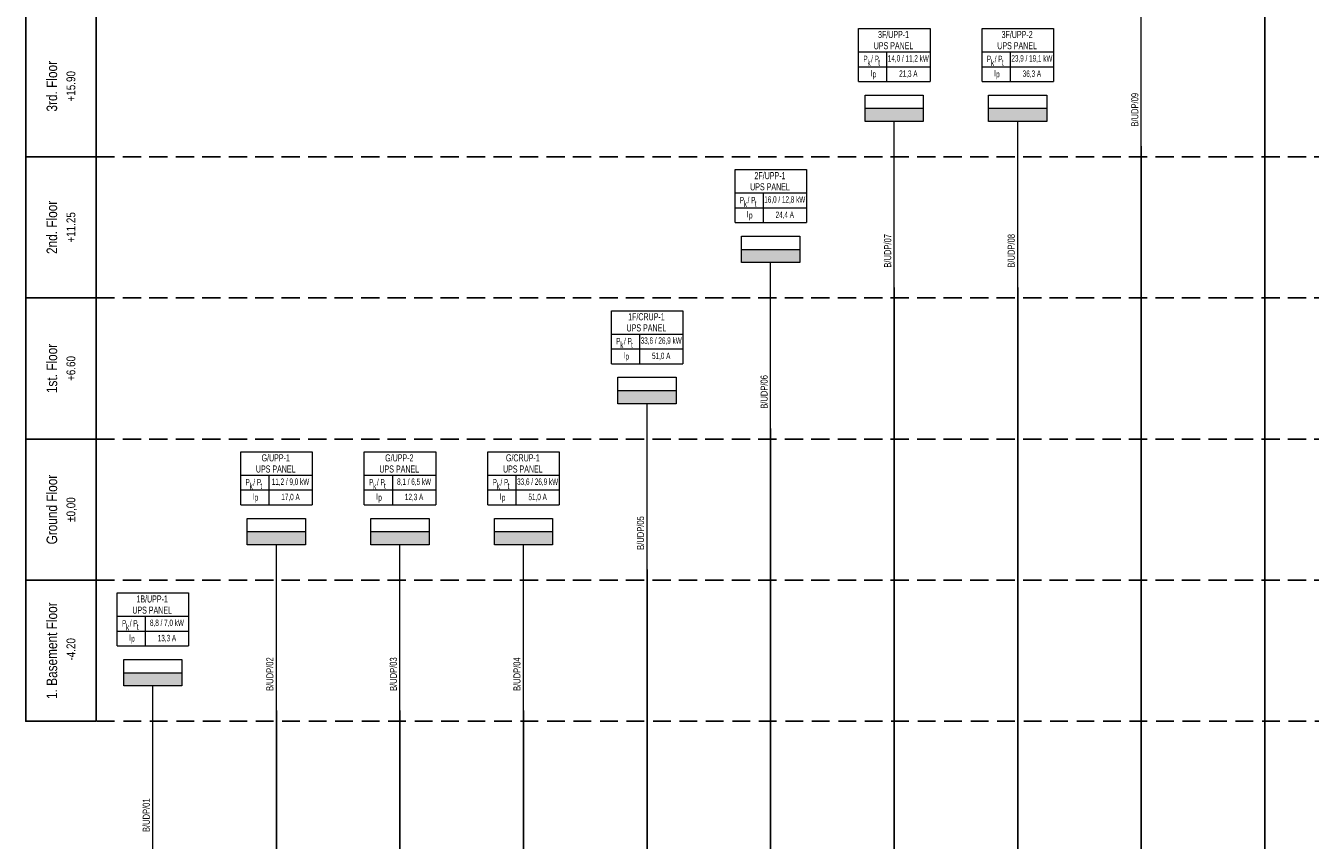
# Model space of a CAD drawing. Header units: millimetres. Extents: x -249865 to 125158, y -30755 to 173378.
# Tile 29 of 34: x 48609 to 84996, y 122171 to 145265. Entities that reach past the tile are written whole.
import ezdxf
from ezdxf.enums import TextEntityAlignment as Align

# ---------------------------------------------------------------- set-up
doc = ezdxf.new("R2010")
doc.units = ezdxf.units.MM
doc.linetypes.add('DASHED', pattern=[0.75, 0.5, -0.25])
for name, color, linetype, lineweight in [('E-TP-CIZIM', 3, 'Continuous', 13), ('E-TP-CIZIM-TEXT', 150, 'Continuous', 13), ('E-YAZI', 7, 'Continuous', 9)]:
    doc.layers.add(name, color=color, linetype=linetype, lineweight=lineweight)
doc.styles.add('EM-TP-ANTET-TT', font='arial.ttf', dxfattribs={"width": 0.8, "height": 150})
doc.styles.add('EM-TP-ANTET-TT1', font='swisscl.ttf', dxfattribs={"width": 0.8})
doc.styles.add('EM-TP-YAZI-SHX', font='swisscl.ttf', dxfattribs={"width": 0.6})

# ---------------------------------------------------------------- blocks, each defined once
blk = doc.blocks.new('*U25')
at = {"linetype": 'DASHED', "ltscale": 100}
blk.add_lwpolyline([(-160, 2670), (4841.9, 2670), (4841.9, 2270), (-160, 2270)], close=True, dxfattribs=at)
at = {"style": 'EM-TP-YAZI-SHX', "width": 0.6, "flags": 9}
blk.add_attdef('YUK', (-118, 2411.7), '', height=10, dxfattribs=at)
blk = doc.blocks.new('VG-PN-KAT2')
blk.add_lwpolyline([(-160, 2270), (-160, 2670), (-360, 2670), (-360, 2270)], close=True)
at = {"style": 'EM-TP-ANTET-TT', "width": 0.8, "flags": 8}
for tag, height, p in [('KAT-ADI', 30, (-261.9, 2470)), ('KAT-KOTU', 25, (-211.9, 2470))]:
    blk.add_attdef(tag, text='', height=height, rotation=90, dxfattribs=at).set_placement(p, align=Align.BOTTOM_CENTER)
blk = doc.blocks.new('VG-PN-AP-YUK-UPP')
at = {"layer": 'E-TP-CIZIM'}
h = blk.add_hatch(color=256, dxfattribs=at)
h.dxf.hatch_style = 1
h.paths.add_polyline_path([(82.4, 470), (82.4, 507.5), (-82.4, 507.5), (-82.4, 470)])
h = blk.add_hatch(color=256, dxfattribs=at)
h.dxf.hatch_style = 1
h.paths.add_polyline_path([(82.4, 470), (82.4, 507.5), (-82.4, 507.5), (-82.4, 470)])
blk.add_line((-82.4, 507.5), (82.4, 507.5), dxfattribs=at)
blk.add_line((-82.4, 507.5), (82.4, 507.5), dxfattribs=at)
at = {"layer": 'E-TP-CIZIM', "linetype": 'Continuous'}
blk.add_line((0, 0), (0, 470), dxfattribs=at)
at = {"layer": 'E-TP-CIZIM', "color": 3}
blk.add_lwpolyline([(-82.4, 545), (82.4, 545), (82.4, 470), (-82.4, 470), (-82.4, 545)], dxfattribs=at)
blk.add_lwpolyline([(-82.4, 545), (82.4, 545), (82.4, 470), (-82.4, 470), (-82.4, 545)], dxfattribs=at)
at = {"style": 'EM-TP-YAZI-SHX', "width": 0.6, "flags": 9}
blk.add_attdef('GEN', text='', height=15, dxfattribs=at).set_placement((30.4, -12.2), align=Align.MIDDLE)
blk = doc.blocks.new('VG-PN-AP-YUK-BILGI')
at = {"layer": 'E-YAZI', "ltscale": 500}
for p, q in [((-100.8, 667.5), (101.5, 667.5)), ((-21.3, 666.6), (-21.3, 583.4)), ((-100.8, 625.5), (101.5, 625.5)), ((-100.8, 583.4), (101.5, 583.4))]:
    blk.add_line(p, q, dxfattribs=at)
blk.add_lwpolyline([(-100.8, 583.4), (-100.8, 733.8), (101.5, 733.8), (101.5, 583.4)], dxfattribs=at)
at = {"layer": 'E-TP-CIZIM-TEXT', "style": 'EM-TP-ANTET-TT1', "width": 0.8}
for s, p in [('P  / P ', (-62.7, 638.5)), ('k', (-71.3, 627.6)), ('t', (-42.7, 628.6)), ('I', (-64.8, 598.3)), ('p', (-56.2, 595.3))]:
    blk.add_text(s, height=18, dxfattribs=at).set_placement(p, align=Align.CENTER)
at = {"layer": 'E-TP-CIZIM-TEXT', "style": 'EM-TP-ANTET-TT1', "width": 0.8, "flags": 12}
for tag, height, p in [('YUK-ADI', 20, (-1.8, 717)), ('YUK-ADI1', 20, (-1.8, 685)), ('GUC', 18, (40.1, 647.9)), ('AKIM', 18, (40.1, 604.2))]:
    blk.add_attdef(tag, text='', height=height, dxfattribs=at).set_placement(p, align=Align.MIDDLE)
at = {"layer": 'E-TP-CIZIM-TEXT', "ltscale": 500, "style": 'EM-TP-YAZI-SHX', "flags": 12}
for tag, p in [('LINYENOT-1', (-8.5, 55.8)), ('LINYENOT-2', (31.5, 55.8))]:
    blk.add_attdef(tag, p, '', height=20, rotation=90, dxfattribs=at)
at = {"layer": 'E-TP-CIZIM-TEXT', "ltscale": 500, "style": 'EM-TP-YAZI-SHX', "width": 0.8, "flags": 9}
blk.add_attdef('GEN', text='', height=20, dxfattribs=at).set_placement((28.4, -26.8), align=Align.MIDDLE)

msp = doc.modelspace()

# ---------------------------------------------------------------- linework, layer by layer
for p, q in [((83709, 121847), (83709, 145847)), ((80209, 121847), (80209, 141847)), ((73209, 121847), (73209, 137847)), ((76709, 121847), (76709, 137847)), ((69709, 121847), (69709, 133847)), ((66209, 121847), (66209, 129847)), ((55709, 121847), (55709, 125847)), ((59209, 121847), (59209, 125847)), ((62709, 121847), (62709, 125847))]:
    msp.add_line(p, q)

# ---------------------------------------------------------------- block references
ref = msp.add_blockref('VG-PN-AP-YUK-BILGI', (80209, 141847), dxfattribs=dict(xscale=10.00000000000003, yscale=10.00000000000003, zscale=10.00000000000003))
ref.add_attrib('LINYENOT-1', 'B/UDP/09', (80124, 142405), dxfattribs={"layer": 'E-TP-CIZIM-TEXT', "ltscale": 500, "height": 200, "rotation": 90, "style": 'EM-TP-YAZI-SHX', "flags": 12})
ref.add_attrib('YUK-ADI', '4F/UPP-1', dxfattribs={"layer": 'E-TP-CIZIM-TEXT', "height": 200, "style": 'EM-TP-ANTET-TT1', "width": 0.8, "flags": 12}).set_placement((80191, 149017), align=Align.MIDDLE)
ref.add_attrib('YUK-ADI1', 'UPS PANEL', dxfattribs={"layer": 'E-TP-CIZIM-TEXT', "height": 200, "style": 'EM-TP-ANTET-TT1', "width": 0.8, "flags": 12}).set_placement((80191, 148697), align=Align.MIDDLE)
ref.add_attrib('GUC', '17,7 / 14,1 kW', dxfattribs={"layer": 'E-TP-CIZIM-TEXT', "height": 180, "style": 'EM-TP-ANTET-TT1', "width": 0.8, "flags": 12}).set_placement((80610, 148326), align=Align.MIDDLE)
ref.add_attrib('AKIM', '26,8 A', dxfattribs={"layer": 'E-TP-CIZIM-TEXT', "height": 180, "style": 'EM-TP-ANTET-TT1', "width": 0.8, "flags": 12}).set_placement((80610, 147889), align=Align.MIDDLE)
for name, p, xscale, yscale, zscale in [('VG-PN-AP-YUK-UPP', (80209, 141847), 10.00000000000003, 10.00000000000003, 10.00000000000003), ('*U25', (52209, 118847), 10, 10, 10), ('VG-PN-AP-YUK-UPP', (73209, 137847), 10.00000000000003, 10.00000000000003, 10.00000000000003), ('VG-PN-AP-YUK-UPP', (76709, 137847), 10.00000000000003, 10.00000000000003, 10.00000000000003), ('*U25', (52209, 114847), 10, 10, 10), ('VG-PN-AP-YUK-UPP', (69709, 133847), 10.00000000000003, 10.00000000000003, 10.00000000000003), ('*U25', (52209, 110847), 10, 10, 10), ('VG-PN-AP-YUK-UPP', (66209, 129847), 10.00000000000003, 10.00000000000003, 10.00000000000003), ('*U25', (52209, 106847), 10, 10, 10), ('VG-PN-AP-YUK-UPP', (55709, 125847), 10.00000000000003, 10.00000000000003, 10.00000000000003), ('VG-PN-AP-YUK-UPP', (59209, 125847), 10.00000000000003, 10.00000000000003, 10.00000000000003), ('VG-PN-AP-YUK-UPP', (62709, 125847), 10.00000000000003, 10.00000000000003, 10.00000000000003), ('*U25', (52209, 102847), 10, 10, 10), ('VG-PN-AP-YUK-UPP', (52209, 121847), 10.00000000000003, 10.00000000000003, 10.00000000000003)]:
    msp.add_blockref(name, p, dxfattribs=dict(xscale=xscale, yscale=yscale, zscale=zscale))
at = {"xscale": 10, "yscale": 10, "zscale": 10}
for p, values in [((52209, 118847), {'KAT-ADI': '3rd. Floor', 'KAT-KOTU': ' +15.90 '}), ((52209, 114847), {'KAT-ADI': '2nd. Floor', 'KAT-KOTU': ' +11.25 '}), ((52209, 110847), {'KAT-ADI': '1st. Floor', 'KAT-KOTU': ' +6.60 '}), ((52209, 106847), {'KAT-ADI': 'Ground Floor', 'KAT-KOTU': '±0,00'}), ((52209, 102847), {'KAT-ADI': '1. Basement Floor', 'KAT-KOTU': ' -4.20'})]:
    msp.add_blockref('VG-PN-KAT2', p, dxfattribs=at).add_auto_attribs(values)
ref = msp.add_blockref('VG-PN-AP-YUK-BILGI', (73209, 137847), dxfattribs=dict(xscale=10.00000000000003, yscale=10.00000000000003, zscale=10.00000000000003))
ref.add_attrib('LINYENOT-1', 'B/UDP/07', (73124, 138405), dxfattribs={"layer": 'E-TP-CIZIM-TEXT', "ltscale": 500, "height": 200, "rotation": 90, "style": 'EM-TP-YAZI-SHX', "flags": 12})
ref.add_attrib('YUK-ADI', '3F/UPP-1', dxfattribs={"layer": 'E-TP-CIZIM-TEXT', "height": 200, "style": 'EM-TP-ANTET-TT1', "width": 0.8, "flags": 12}).set_placement((73191, 145017), align=Align.MIDDLE)
ref.add_attrib('YUK-ADI1', 'UPS PANEL', dxfattribs={"layer": 'E-TP-CIZIM-TEXT', "height": 200, "style": 'EM-TP-ANTET-TT1', "width": 0.8, "flags": 12}).set_placement((73191, 144697), align=Align.MIDDLE)
ref.add_attrib('GUC', '14,0 / 11,2 kW', dxfattribs={"layer": 'E-TP-CIZIM-TEXT', "height": 180, "style": 'EM-TP-ANTET-TT1', "width": 0.8, "flags": 12}).set_placement((73610, 144326), align=Align.MIDDLE)
ref.add_attrib('AKIM', '21,3 A', dxfattribs={"layer": 'E-TP-CIZIM-TEXT', "height": 180, "style": 'EM-TP-ANTET-TT1', "width": 0.8, "flags": 12}).set_placement((73610, 143889), align=Align.MIDDLE)
ref = msp.add_blockref('VG-PN-AP-YUK-BILGI', (76709, 137847), dxfattribs=dict(xscale=10.00000000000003, yscale=10.00000000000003, zscale=10.00000000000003))
ref.add_attrib('LINYENOT-1', 'B/UDP/08', (76624, 138405), dxfattribs={"layer": 'E-TP-CIZIM-TEXT', "ltscale": 500, "height": 200, "rotation": 90, "style": 'EM-TP-YAZI-SHX', "flags": 12})
ref.add_attrib('YUK-ADI', '3F/UPP-2', dxfattribs={"layer": 'E-TP-CIZIM-TEXT', "height": 200, "style": 'EM-TP-ANTET-TT1', "width": 0.8, "flags": 12}).set_placement((76691, 145017), align=Align.MIDDLE)
ref.add_attrib('YUK-ADI1', 'UPS PANEL', dxfattribs={"layer": 'E-TP-CIZIM-TEXT', "height": 200, "style": 'EM-TP-ANTET-TT1', "width": 0.8, "flags": 12}).set_placement((76691, 144697), align=Align.MIDDLE)
ref.add_attrib('GUC', '23,9 / 19,1 kW', dxfattribs={"layer": 'E-TP-CIZIM-TEXT', "height": 180, "style": 'EM-TP-ANTET-TT1', "width": 0.8, "flags": 12}).set_placement((77110, 144326), align=Align.MIDDLE)
ref.add_attrib('AKIM', '36,3 A', dxfattribs={"layer": 'E-TP-CIZIM-TEXT', "height": 180, "style": 'EM-TP-ANTET-TT1', "width": 0.8, "flags": 12}).set_placement((77110, 143889), align=Align.MIDDLE)
ref = msp.add_blockref('VG-PN-AP-YUK-BILGI', (69709, 133847), dxfattribs=dict(xscale=10.00000000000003, yscale=10.00000000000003, zscale=10.00000000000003))
ref.add_attrib('LINYENOT-1', 'B/UDP/06', (69624, 134405), dxfattribs={"layer": 'E-TP-CIZIM-TEXT', "ltscale": 500, "height": 200, "rotation": 90, "style": 'EM-TP-YAZI-SHX', "flags": 12})
ref.add_attrib('YUK-ADI', '2F/UPP-1', dxfattribs={"layer": 'E-TP-CIZIM-TEXT', "height": 200, "style": 'EM-TP-ANTET-TT1', "width": 0.8, "flags": 12}).set_placement((69691, 141017), align=Align.MIDDLE)
ref.add_attrib('YUK-ADI1', 'UPS PANEL', dxfattribs={"layer": 'E-TP-CIZIM-TEXT', "height": 200, "style": 'EM-TP-ANTET-TT1', "width": 0.8, "flags": 12}).set_placement((69691, 140697), align=Align.MIDDLE)
ref.add_attrib('GUC', '16,0 / 12,8 kW', dxfattribs={"layer": 'E-TP-CIZIM-TEXT', "height": 180, "style": 'EM-TP-ANTET-TT1', "width": 0.8, "flags": 12}).set_placement((70110, 140326), align=Align.MIDDLE)
ref.add_attrib('AKIM', '24,4 A', dxfattribs={"layer": 'E-TP-CIZIM-TEXT', "height": 180, "style": 'EM-TP-ANTET-TT1', "width": 0.8, "flags": 12}).set_placement((70110, 139889), align=Align.MIDDLE)
ref = msp.add_blockref('VG-PN-AP-YUK-BILGI', (66209, 129847), dxfattribs=dict(xscale=10.00000000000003, yscale=10.00000000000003, zscale=10.00000000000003))
ref.add_attrib('LINYENOT-1', 'B/UDP/05', (66124, 130405), dxfattribs={"layer": 'E-TP-CIZIM-TEXT', "ltscale": 500, "height": 200, "rotation": 90, "style": 'EM-TP-YAZI-SHX', "flags": 12})
ref.add_attrib('YUK-ADI', '1F/CRUP-1', dxfattribs={"layer": 'E-TP-CIZIM-TEXT', "height": 200, "style": 'EM-TP-ANTET-TT1', "width": 0.8, "flags": 12}).set_placement((66191, 137017), align=Align.MIDDLE)
ref.add_attrib('YUK-ADI1', 'UPS PANEL', dxfattribs={"layer": 'E-TP-CIZIM-TEXT', "height": 200, "style": 'EM-TP-ANTET-TT1', "width": 0.8, "flags": 12}).set_placement((66191, 136697), align=Align.MIDDLE)
ref.add_attrib('GUC', '33,6 / 26,9 kW', dxfattribs={"layer": 'E-TP-CIZIM-TEXT', "height": 180, "style": 'EM-TP-ANTET-TT1', "width": 0.8, "flags": 12}).set_placement((66610, 136326), align=Align.MIDDLE)
ref.add_attrib('AKIM', '51,0 A', dxfattribs={"layer": 'E-TP-CIZIM-TEXT', "height": 180, "style": 'EM-TP-ANTET-TT1', "width": 0.8, "flags": 12}).set_placement((66610, 135889), align=Align.MIDDLE)
ref = msp.add_blockref('VG-PN-AP-YUK-BILGI', (55709, 125847), dxfattribs=dict(xscale=10.00000000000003, yscale=10.00000000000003, zscale=10.00000000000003))
ref.add_attrib('LINYENOT-1', 'B/UDP/02', (55624, 126405), dxfattribs={"layer": 'E-TP-CIZIM-TEXT', "ltscale": 500, "height": 200, "rotation": 90, "style": 'EM-TP-YAZI-SHX', "flags": 12})
ref.add_attrib('YUK-ADI', 'G/UPP-1', dxfattribs={"layer": 'E-TP-CIZIM-TEXT', "height": 200, "style": 'EM-TP-ANTET-TT1', "width": 0.8, "flags": 12}).set_placement((55691, 133017), align=Align.MIDDLE)
ref.add_attrib('YUK-ADI1', 'UPS PANEL', dxfattribs={"layer": 'E-TP-CIZIM-TEXT', "height": 200, "style": 'EM-TP-ANTET-TT1', "width": 0.8, "flags": 12}).set_placement((55691, 132697), align=Align.MIDDLE)
ref.add_attrib('GUC', '11,2 / 9,0 kW', dxfattribs={"layer": 'E-TP-CIZIM-TEXT', "height": 180, "style": 'EM-TP-ANTET-TT1', "width": 0.8, "flags": 12}).set_placement((56110, 132326), align=Align.MIDDLE)
ref.add_attrib('AKIM', '17,0 A', dxfattribs={"layer": 'E-TP-CIZIM-TEXT', "height": 180, "style": 'EM-TP-ANTET-TT1', "width": 0.8, "flags": 12}).set_placement((56110, 131889), align=Align.MIDDLE)
ref = msp.add_blockref('VG-PN-AP-YUK-BILGI', (59209, 125847), dxfattribs=dict(xscale=10.00000000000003, yscale=10.00000000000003, zscale=10.00000000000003))
ref.add_attrib('LINYENOT-1', 'B/UDP/03', (59124, 126405), dxfattribs={"layer": 'E-TP-CIZIM-TEXT', "ltscale": 500, "height": 200, "rotation": 90, "style": 'EM-TP-YAZI-SHX', "flags": 12})
ref.add_attrib('YUK-ADI', 'G/UPP-2', dxfattribs={"layer": 'E-TP-CIZIM-TEXT', "height": 200, "style": 'EM-TP-ANTET-TT1', "width": 0.8, "flags": 12}).set_placement((59191, 133017), align=Align.MIDDLE)
ref.add_attrib('YUK-ADI1', 'UPS PANEL', dxfattribs={"layer": 'E-TP-CIZIM-TEXT', "height": 200, "style": 'EM-TP-ANTET-TT1', "width": 0.8, "flags": 12}).set_placement((59191, 132697), align=Align.MIDDLE)
ref.add_attrib('GUC', '8,1 / 6,5 kW', dxfattribs={"layer": 'E-TP-CIZIM-TEXT', "height": 180, "style": 'EM-TP-ANTET-TT1', "width": 0.8, "flags": 12}).set_placement((59610, 132326), align=Align.MIDDLE)
ref.add_attrib('AKIM', '12,3 A', dxfattribs={"layer": 'E-TP-CIZIM-TEXT', "height": 180, "style": 'EM-TP-ANTET-TT1', "width": 0.8, "flags": 12}).set_placement((59610, 131889), align=Align.MIDDLE)
ref = msp.add_blockref('VG-PN-AP-YUK-BILGI', (62709, 125847), dxfattribs=dict(xscale=10.00000000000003, yscale=10.00000000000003, zscale=10.00000000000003))
ref.add_attrib('LINYENOT-1', 'B/UDP/04', (62624, 126405), dxfattribs={"layer": 'E-TP-CIZIM-TEXT', "ltscale": 500, "height": 200, "rotation": 90, "style": 'EM-TP-YAZI-SHX', "flags": 12})
ref.add_attrib('YUK-ADI', 'G/CRUP-1', dxfattribs={"layer": 'E-TP-CIZIM-TEXT', "height": 200, "style": 'EM-TP-ANTET-TT1', "width": 0.8, "flags": 12}).set_placement((62691, 133017), align=Align.MIDDLE)
ref.add_attrib('YUK-ADI1', 'UPS PANEL', dxfattribs={"layer": 'E-TP-CIZIM-TEXT', "height": 200, "style": 'EM-TP-ANTET-TT1', "width": 0.8, "flags": 12}).set_placement((62691, 132697), align=Align.MIDDLE)
ref.add_attrib('GUC', '33,6 / 26,9 kW', dxfattribs={"layer": 'E-TP-CIZIM-TEXT', "height": 180, "style": 'EM-TP-ANTET-TT1', "width": 0.8, "flags": 12}).set_placement((63110, 132326), align=Align.MIDDLE)
ref.add_attrib('AKIM', '51,0 A', dxfattribs={"layer": 'E-TP-CIZIM-TEXT', "height": 180, "style": 'EM-TP-ANTET-TT1', "width": 0.8, "flags": 12}).set_placement((63110, 131889), align=Align.MIDDLE)
ref = msp.add_blockref('VG-PN-AP-YUK-BILGI', (52209, 121847), dxfattribs=dict(xscale=10.00000000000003, yscale=10.00000000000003, zscale=10.00000000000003))
ref.add_attrib('LINYENOT-1', 'B/UDP/01', (52124, 122405), dxfattribs={"layer": 'E-TP-CIZIM-TEXT', "ltscale": 500, "height": 200, "rotation": 90, "style": 'EM-TP-YAZI-SHX', "flags": 12})
ref.add_attrib('YUK-ADI', '1B/UPP-1', dxfattribs={"layer": 'E-TP-CIZIM-TEXT', "height": 200, "style": 'EM-TP-ANTET-TT1', "width": 0.8, "flags": 12}).set_placement((52191, 129017), align=Align.MIDDLE)
ref.add_attrib('YUK-ADI1', 'UPS PANEL', dxfattribs={"layer": 'E-TP-CIZIM-TEXT', "height": 200, "style": 'EM-TP-ANTET-TT1', "width": 0.8, "flags": 12}).set_placement((52191, 128697), align=Align.MIDDLE)
ref.add_attrib('GUC', '8,8 / 7,0 kW', dxfattribs={"layer": 'E-TP-CIZIM-TEXT', "height": 180, "style": 'EM-TP-ANTET-TT1', "width": 0.8, "flags": 12}).set_placement((52610, 128326), align=Align.MIDDLE)
ref.add_attrib('AKIM', '13,3 A', dxfattribs={"layer": 'E-TP-CIZIM-TEXT', "height": 180, "style": 'EM-TP-ANTET-TT1', "width": 0.8, "flags": 12}).set_placement((52610, 127889), align=Align.MIDDLE)

doc.saveas('drawing.dxf')
